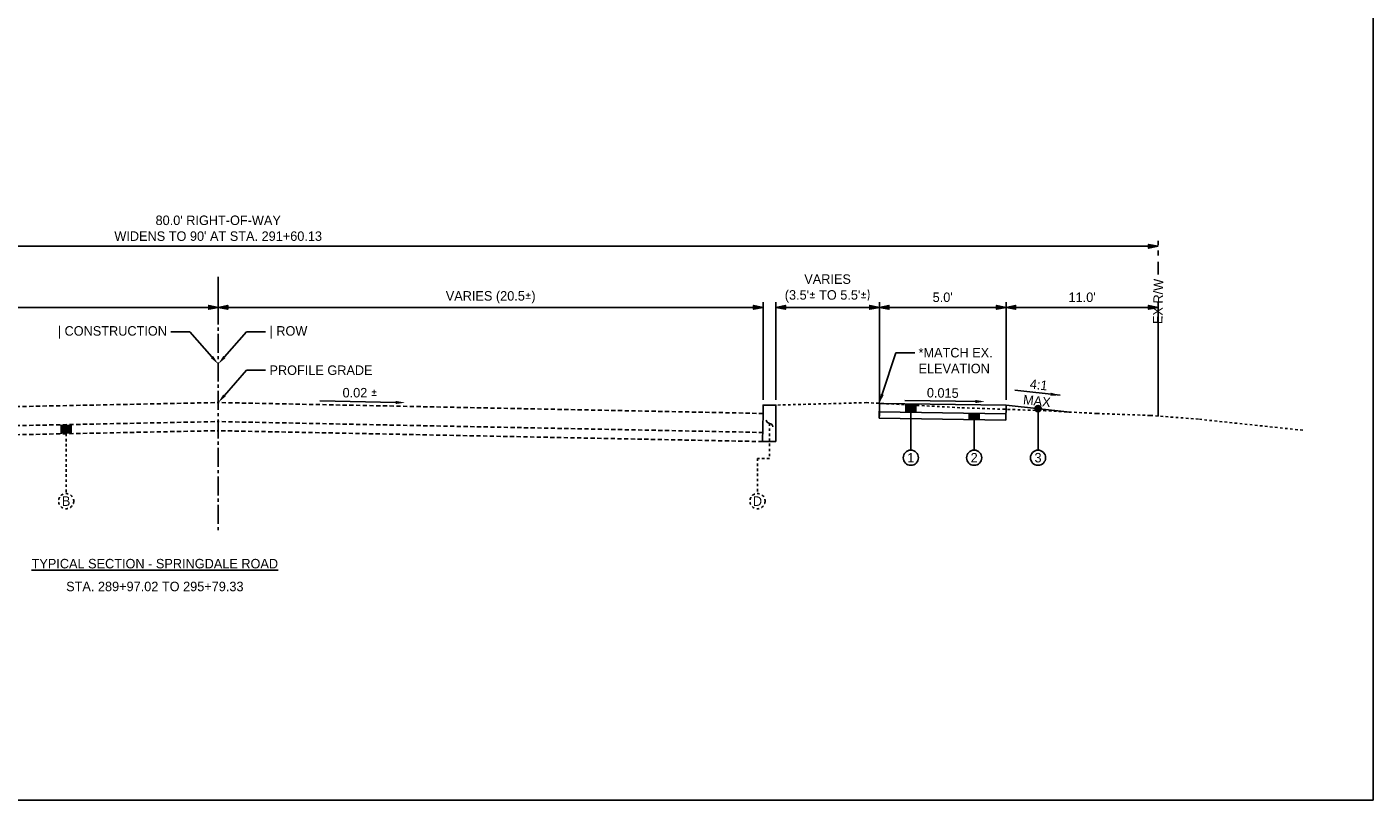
# Model space of a CAD drawing. Header units: feet. Extents: x 19045 to 19260, y 13883 to 14309.
# Tile 9 of 11: x 19083 to 19136, y 14247 to 14277. Entities that reach past the tile are written whole.
import ezdxf
from ezdxf import colors
from ezdxf.entities.mleader import LeaderData, LeaderLine
from ezdxf.math import Vec2, Vec3

# ---------------------------------------------------------------- set-up
doc = ezdxf.new("R2010")
doc.units = ezdxf.units.FT
doc.header["$MEASUREMENT"] = 0
for name, pattern in [('CENTER2', [1.125, 0.75, -0.125, 0.125, -0.125]), ('cl5', [25, 1.25, -1.25, 20, -1.25, 1.25]), ('DASHED', [0.75, 0.5, -0.25]), ('DASHED2', [0.375, 0.25, -0.125]), ('OhDOT_USTN2', [0.10999999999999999, 0.069, -0.04099999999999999]), ('OhDOT_USTN3', [0.22, 0.165, -0.055])]:
    doc.linetypes.add(name, pattern=pattern)
for name, color, linetype in [('PF_X_Ground_Line', 3, 'OhDOT_USTN2'), ('PV_P_EOP', 7, 'Continuous'), ('PV_P_Text', 10, 'Continuous'), ('PV_X_EOP', 7, 'OhDOT_USTN3'), ('RW_X_CL_5', 6, 'cl5'), ('RW_X_Right_of_Way', 7, 'ROWEX-COEC')]:
    doc.layers.add(name, color=color, linetype=linetype)
doc.styles.add('Slanted-Normal', font='font31.shx', dxfattribs={"height": 0.125})
doc.styles.add('Straight-Normal', font='font30.shx', dxfattribs={"height": 0.14})
doc.linetypes.add('ROWEX-COEC', pattern='A,0.75,-0.05,["Ex R/W",Straight-Normal,S=1,R=0,X=0,Y=-0.06],-0.7,0.75,-0.3,0.75,-0.3,0.75,-0.3,0.75,-0.3', length=5.699999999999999)
doc.dimstyles.new('Dec-1  Slanted', dxfattribs={"dimtxt": 0.125, "dimasz": 0.125, "dimexe": 0.07000000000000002, "dimexo": 0.07000000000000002, "dimgap": 0.07000000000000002, "dimtad": 1, "dimdec": 1, "dimzin": 3, "dimdsep": 46, "dimtxsty": 'Slanted-Normal', "dimblk": 'Dim1', "dimcen": 0, "dimclrd": 95, "dimclre": 95, "dimclrt": 7, "dimadec": 1, "dimazin": 3, "dimtfac": 1, "dimtdec": 1, "dimtix": 1, "dimtofl": 0, "dimtmove": 1, "dimatfit": 3, "dimldrblk": 'Dim1', "dimfxl": 1, "dimtolj": 1, "dimtzin": 0, "dimlwd": -1, "dimlwe": -1, "dimarcsym": 0})

# ---------------------------------------------------------------- blocks, each defined once
blk = doc.blocks.new('Dim1')
h = blk.add_hatch(color=4)
h.dxf.hatch_style = 1
h.paths.add_polyline_path([(0, 0), (-1.000000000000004, -0.1999999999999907), (-1.000000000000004, 0.1999999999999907)])
at = {"color": 4}
blk.add_lwpolyline([(0, 0), (-1.000000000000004, -0.1999999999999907), (-1.000000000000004, 0.1999999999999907), (0, 0)], dxfattribs=at)
blk = doc.blocks.new('*D892')
at = {"layer": 'Defpoints', "color": 0, "transparency": 16777216}
for p in [(19090.69199851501, 14267.53990618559), (19112.19199851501, 14266.26560834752), (19112.19199851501, 14262.40954148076)]:
    blk.add_point(p, dxfattribs=at)
at = {"layer": 'PV_P_Text', "color": 95, "linetype": 'Continuous', "transparency": 16777216}
for p, q in [((19090.69199851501, 14267.32990618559), (19090.69199851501, 14266.05560834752)), ((19091.06699851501, 14266.26560834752), (19111.81699851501, 14266.26560834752)), ((19112.19199851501, 14262.61954148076), (19112.19199851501, 14266.47560834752))]:
    blk.add_line(p, q, dxfattribs=at)
at = {"layer": 'PV_P_Text', "color": 95, "transparency": 16777216, "xscale": 0.375, "yscale": 0.375, "zscale": 0.375, "rotation": 180}
blk.add_blockref('Dim1', (19090.69199851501, 14266.26560834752), dxfattribs=at)
at = {"layer": 'PV_P_Text', "color": 95, "transparency": 16777216, "xscale": 0.375, "yscale": 0.375, "zscale": 0.375}
blk.add_blockref('Dim1', (19112.19199851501, 14266.26560834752), dxfattribs=at)
at = {"layer": 'PV_P_Text', "color": 7, "transparency": 16777216, "insert": (19101.44199851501, 14266.66310834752), "char_height": 0.375, "attachment_point": 5, "style": 'Slanted-Normal'}
blk.add_mtext('\\A1;VARIES (20.5{\\fISOCPEUR|b0|i0|c0|p34;%%P})', dxfattribs=at)
blk = doc.blocks.new('*D893')
at = {"layer": 'Defpoints', "color": 0, "transparency": 16777216}
for p in [(19069.19199851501, 14266.26560834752), (19090.69199851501, 14266.26560834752), (19069.19199851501, 14262.40954148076)]:
    blk.add_point(p, dxfattribs=at)
at = {"layer": 'PV_P_Text', "color": 95, "linetype": 'Continuous', "transparency": 16777216}
for p, q in [((19069.19199851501, 14262.61954148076), (19069.19199851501, 14266.47560834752)), ((19090.31699851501, 14266.26560834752), (19069.56699851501, 14266.26560834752))]:
    blk.add_line(p, q, dxfattribs=at)
at = {"layer": 'PV_P_Text', "color": 95, "transparency": 16777216, "xscale": 0.375, "yscale": 0.375, "zscale": 0.375, "rotation": 180}
blk.add_blockref('Dim1', (19069.19199851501, 14266.26560834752), dxfattribs=at)
at = {"layer": 'PV_P_Text', "color": 95, "transparency": 16777216, "xscale": 0.375, "yscale": 0.375, "zscale": 0.375}
blk.add_blockref('Dim1', (19090.69199851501, 14266.26560834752), dxfattribs=at)
at = {"layer": 'PV_P_Text', "color": 7, "transparency": 16777216, "insert": (19079.94199851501, 14266.66310834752), "char_height": 0.375, "attachment_point": 5, "style": 'Slanted-Normal'}
blk.add_mtext("\\A1;VARIES (20'{\\fISOCPEUR|b0|i0|c0|p34;%%P})", dxfattribs=at)
blk = doc.blocks.new('*D894')
at = {"layer": 'Defpoints', "color": 0, "transparency": 16777216}
for p in [(19116.77521510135, 14266.26560834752), (19112.69199851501, 14262.40954148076), (19116.77521510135, 14262.47908614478)]:
    blk.add_point(p, dxfattribs=at)
at = {"layer": 'PV_P_Text', "color": 95, "linetype": 'Continuous', "transparency": 16777216}
for p, q in [((19112.69199851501, 14262.61954148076), (19112.69199851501, 14266.47560834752)), ((19113.06699851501, 14266.26560834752), (19116.40021510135, 14266.26560834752)), ((19116.77521510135, 14262.68908614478), (19116.77521510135, 14266.47560834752))]:
    blk.add_line(p, q, dxfattribs=at)
at = {"layer": 'PV_P_Text', "color": 95, "transparency": 16777216, "xscale": 0.375, "yscale": 0.375, "zscale": 0.375, "rotation": 180}
blk.add_blockref('Dim1', (19112.69199851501, 14266.26560834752), dxfattribs=at)
at = {"layer": 'PV_P_Text', "color": 95, "transparency": 16777216, "xscale": 0.375, "yscale": 0.375, "zscale": 0.375}
blk.add_blockref('Dim1', (19116.77521510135, 14266.26560834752), dxfattribs=at)
at = {"layer": 'PV_P_Text', "color": 7, "transparency": 16777216, "insert": (19114.73360680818, 14267.01310834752), "char_height": 0.375, "attachment_point": 5, "style": 'Slanted-Normal'}
blk.add_mtext("\\A1;VARIES \\P(3.5'{\\fISOCPEUR|b0|i0|c0|p34;%%P} TO 5.5'{\\fISOCPEUR|b0|i0|c0|p34;%%P)}", dxfattribs=at)
blk = doc.blocks.new('*D897')
at = {"layer": 'Defpoints', "color": 0, "transparency": 16777216}
for p in [(19121.77521510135, 14266.26560834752), (19116.77521510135, 14262.47908614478), (19121.77521510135, 14262.40408614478)]:
    blk.add_point(p, dxfattribs=at)
at = {"layer": 'PV_P_Text', "color": 95, "linetype": 'Continuous', "transparency": 16777216}
for p, q in [((19116.77521510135, 14262.68908614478), (19116.77521510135, 14266.47560834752)), ((19117.15021510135, 14266.26560834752), (19121.40021510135, 14266.26560834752)), ((19121.77521510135, 14262.61408614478), (19121.77521510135, 14266.47560834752))]:
    blk.add_line(p, q, dxfattribs=at)
at = {"layer": 'PV_P_Text', "color": 95, "transparency": 16777216, "xscale": 0.375, "yscale": 0.375, "zscale": 0.375, "rotation": 180}
blk.add_blockref('Dim1', (19116.77521510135, 14266.26560834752), dxfattribs=at)
at = {"layer": 'PV_P_Text', "color": 95, "transparency": 16777216, "xscale": 0.375, "yscale": 0.375, "zscale": 0.375}
blk.add_blockref('Dim1', (19121.77521510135, 14266.26560834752), dxfattribs=at)
at = {"layer": 'PV_P_Text', "color": 7, "transparency": 16777216, "insert": (19119.27521510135, 14266.66310834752), "char_height": 0.375, "attachment_point": 5, "style": 'Slanted-Normal'}
blk.add_mtext("\\A1;5.0'", dxfattribs=at)
blk = doc.blocks.new('_Integral')
at = {"color": 0, "linetype": 'ByBlock', "lineweight": -2}
for centre, start, end in [((0.44488802, -0.09133463), 101.9999999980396, 167.9999999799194), ((-0.44488802, 0.09133463), 282.0000000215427, 348.0000000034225)]:
    blk.add_arc(centre, 0.45416667, start, end, dxfattribs=at)
blk = doc.blocks.new('*D898')
at = {"layer": 'Defpoints', "color": 0, "transparency": 16777216}
for p in [(19127.77521510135, 14266.26560834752), (19121.77521510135, 14262.40408614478), (19127.77521510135, 14261.97782578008)]:
    blk.add_point(p, dxfattribs=at)
at = {"layer": 'PV_P_Text', "color": 95, "linetype": 'Continuous', "transparency": 16777216}
for p, q in [((19121.77521510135, 14262.61408614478), (19121.77521510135, 14266.47560834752)), ((19122.15021510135, 14266.26560834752), (19127.40021510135, 14266.26560834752)), ((19127.77521510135, 14262.18782578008), (19127.77521510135, 14266.47560834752))]:
    blk.add_line(p, q, dxfattribs=at)
at = {"layer": 'PV_P_Text', "color": 95, "transparency": 16777216, "xscale": 0.375, "yscale": 0.375, "zscale": 0.375, "rotation": 180}
blk.add_blockref('Dim1', (19121.77521510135, 14266.26560834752), dxfattribs=at)
at = {"layer": 'PV_P_Text', "color": 95, "transparency": 16777216, "xscale": 0.375, "yscale": 0.375, "zscale": 0.375}
blk.add_blockref('Dim1', (19127.77521510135, 14266.26560834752), dxfattribs=at)
at = {"layer": 'PV_P_Text', "color": 7, "transparency": 16777216, "insert": (19124.77521510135, 14266.66310834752), "char_height": 0.375, "attachment_point": 5, "style": 'Slanted-Normal'}
blk.add_mtext("\\A1;11.0'", dxfattribs=at)
blk = doc.blocks.new('*D890')
at = {"layer": 'Defpoints', "color": 0, "transparency": 16777216}
for p in [(19049.61183086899, 14268.67728659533), (19049.61183086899, 14268.49444347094), (19127.77521510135, 14268.5118113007)]:
    blk.add_point(p, dxfattribs=at)
at = {"layer": 'PV_P_Text', "color": 95, "linetype": 'Continuous', "transparency": 16777216}
for p, q in [((19049.61183086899, 14268.70444347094), (19049.61183086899, 14268.88728659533)), ((19127.77521510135, 14268.7218113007), (19127.77521510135, 14268.88728659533)), ((19127.40021510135, 14268.67728659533), (19049.98683086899, 14268.67728659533))]:
    blk.add_line(p, q, dxfattribs=at)
at = {"layer": 'PV_P_Text', "color": 95, "transparency": 16777216, "xscale": 0.375, "yscale": 0.375, "zscale": 0.375, "rotation": 180}
blk.add_blockref('Dim1', (19049.61183086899, 14268.67728659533), dxfattribs=at)
at = {"layer": 'PV_P_Text', "color": 95, "transparency": 16777216, "xscale": 0.375, "yscale": 0.375, "zscale": 0.375}
blk.add_blockref('Dim1', (19127.77521510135, 14268.67728659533), dxfattribs=at)
at = {"layer": 'PV_P_Text', "color": 7, "transparency": 16777216, "insert": (19090.69199851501, 14269.38728659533), "char_height": 0.375, "width": 10.38927984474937, "attachment_point": 5, "style": 'Slanted-Normal'}
blk.add_mtext("\\A1;80.0' RIGHT-OF-WAY\\PWIDENS TO 90' AT STA. 291+60.13", dxfattribs=at)

msp = doc.modelspace()

# ---------------------------------------------------------------- hatches: boundary and pattern name
at = {"layer": 'PV_P_Text'}
h = msp.add_hatch(color=256, dxfattribs=at)
h.dxf.hatch_style = 1
h.paths.add_polyline_path([(19118.216471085, 14262.45746730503), (19117.816471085, 14262.46346730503), (19117.816471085, 14262.13042984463), (19118.216471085, 14262.12442984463)])
h = msp.add_hatch(color=256, dxfattribs=at)
h.dxf.hatch_style = 1
edge = h.paths.add_edge_path()
edge.add_arc((19123.03567259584, 14262.26948632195), 0.125, 0, 360)
h = msp.add_hatch(color=256, dxfattribs=at)
h.dxf.hatch_style = 1
h.paths.add_polyline_path([(19120.716471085, 14262.08692984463), (19120.316471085, 14262.09292984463), (19120.316471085, 14261.84290172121), (19120.716471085, 14261.83690172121)])
h = msp.add_hatch(color=256, dxfattribs=at)
h.dxf.hatch_style = 1
h.paths.add_polyline_path([(19084.49199851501, 14261.63539149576), (19084.89199851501, 14261.64339149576), (19084.89199851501, 14261.2834073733), (19084.49199851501, 14261.27559677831)])

# ---------------------------------------------------------------- linework, layer by layer
at = {"layer": 'PF_X_Ground_Line'}
msp.add_lwpolyline([(19133.47856783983, 14261.41785970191), (19129.3648218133, 14261.85442963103), (19127.46001038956, 14262.00229412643), (19125.35916841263, 14262.07667007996), (19123.3341502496, 14262.1875685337), (19119.94918714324, 14262.30783074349), (19116.27092321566, 14262.50629580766), (19112.69199851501, 14262.40954148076)], dxfattribs=at)
at = {"layer": 'PV_P_EOP', "linetype": 'DASHED'}
msp.add_lwpolyline([(19127.77521510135, 14267.5634343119), (19127.77521510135, 14268.50602202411)], dxfattribs=at)
at = {"layer": 'PV_P_EOP', "linetype": 'Continuous'}
for points in [[(19116.77521510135, 14261.97782578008), (19116.77521510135, 14265.26956674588)], [(19127.77521510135, 14261.97782578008), (19127.77521510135, 14265.26956674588)]]:
    msp.add_lwpolyline(points, dxfattribs=at)
at = {"layer": 'PV_P_Text', "linetype": 'ByBlock', "lineweight": -2}
for p, q in [((19122.11448428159, 14262.99313681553), (19123.90355849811, 14262.79737143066)), ((19097.69602602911, 14262.51378661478), (19094.69556796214, 14262.57379577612)), ((19117.77485483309, 14262.59395970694), (19120.77557536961, 14262.5489488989))]:
    msp.add_line(p, q, dxfattribs=at)
at = {"layer": 'PV_P_Text', "linetype": 'CENTER2'}
msp.add_lwpolyline([(19090.69199851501, 14267.46954148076), (19090.69199851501, 14257.46954148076)], dxfattribs=at)
at = {"layer": 'PV_P_Text'}
for points in [[(19116.77521510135, 14262.47908614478), (19116.766471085, 14261.89615172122)], [(19121.77521510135, 14262.40408614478), (19116.77521510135, 14262.47908614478)], [(19117.816471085, 14262.46346730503), (19117.816471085, 14262.13042984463)], [(19118.216471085, 14262.45746730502), (19118.216471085, 14262.12442984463)], [(19121.77521510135, 14262.40408614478), (19121.76647108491, 14261.82115172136)], [(19124.29613009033, 14262.13488649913), (19121.77521510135, 14262.40408614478)], [(19121.766471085, 14261.82115172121), (19116.766471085, 14261.89615172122)], [(19121.77022066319, 14262.07112360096), (19116.77022066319, 14262.14612360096)], [(19118.016471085, 14262.12742984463), (19118.016471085, 14260.63302265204)], [(19120.316471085, 14262.09292984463), (19120.316471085, 14261.84290172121)], [(19120.716471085, 14262.08692984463), (19120.716471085, 14261.83690172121)], [(19123.03567259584, 14262.26948632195), (19123.03567259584, 14260.63302265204)], [(19084.49199851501, 14261.63539149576), (19084.49199851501, 14261.27559677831)], [(19084.89199851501, 14261.64339149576), (19084.89199851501, 14261.28359677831)], [(19120.516471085, 14261.83990172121), (19120.516471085, 14260.63302265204)]]:
    msp.add_lwpolyline(points, dxfattribs=at)
at = {"layer": 'PV_P_Text', "linetype": 'DASHED2', "ltscale": 0.333}
for points in [[(19112.44248393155, 14261.68875642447), (19112.44248393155, 14260.30450243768), (19111.96760847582, 14260.30450243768), (19111.96760847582, 14258.9202484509)], [(19084.69199662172, 14261.27959674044), (19084.69199851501, 14258.9202484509)]]:
    msp.add_lwpolyline(points, dxfattribs=at)
at = {"layer": 'PV_P_Text'}
for centre, radius in [((19123.03567259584, 14262.26948632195), 0.125), ((19118.016471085, 14260.33302265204), 0.3), ((19120.516471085, 14260.33302265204), 0.3), ((19123.03567259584, 14260.33302265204), 0.3)]:
    msp.add_circle(centre, radius, dxfattribs=at)
at = {"layer": 'PV_P_Text', "linetype": 'DASHED2', "ltscale": 0.333}
for centre in [(19084.69199851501, 14258.6202484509), (19111.96760847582, 14258.6202484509)]:
    msp.add_circle(centre, 0.3, dxfattribs=at)
at = {"layer": 'PV_P_Text'}
for points in [[(19097.69727577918, 14262.57627411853), (19098.07095105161, 14262.50628811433), (19097.69477627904, 14262.45129911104)], [(19120.56153397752, 14262.48965248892), (19120.93742919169, 14262.54652109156), (19120.56340876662, 14262.61463842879)], [(19123.52398519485, 14262.77603232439), (19123.90355849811, 14262.79737143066), (19123.53758187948, 14262.9002906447)]]:
    msp.add_solid(points, dxfattribs=at)
at = {"layer": 'PV_X_EOP'}
for points in [[(19069.19199851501, 14262.07954148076), (19090.69199851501, 14262.50954148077)], [(19112.19199851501, 14262.07954148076), (19090.69199851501, 14262.50954148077)], [(19069.19199851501, 14261.32939149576), (19090.69199851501, 14261.75939149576)], [(19069.19199851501, 14260.9695967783), (19090.69199851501, 14261.39959677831)], [(19112.19199851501, 14261.32939149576), (19090.69199851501, 14261.75939149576)], [(19112.16980849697, 14260.97004057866), (19090.69199851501, 14261.39959677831)]]:
    msp.add_lwpolyline(points, dxfattribs=at)
at = {"layer": 'RW_X_CL_5', "linetype": 'ByBlock'}
msp.add_lwpolyline([(19045.12957351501, 14309.07339026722), (19045.12957351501, 14246.82339026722), (19136.25442351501, 14246.82339026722), (19136.25442351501, 14309.07339026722)], close=True, dxfattribs=at)
at = {"layer": 'RW_X_Right_of_Way'}
for points in [[(19112.19199851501, 14262.07954148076), (19112.19199851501, 14262.40954148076), (19112.69199851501, 14262.40954148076), (19112.69199851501, 14260.97004057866)], [(19112.19199851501, 14262.07954148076), (19112.16980849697, 14260.97004057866)], [(19112.16980849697, 14260.97004057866), (19112.69199851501, 14260.97004057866)]]:
    msp.add_lwpolyline(points, dxfattribs=at)

# ---------------------------------------------------------------- block references
at = {"layer": 'PV_P_Text', "xscale": 0.375, "yscale": 0.375, "zscale": 0.375, "rotation": 90}
msp.add_blockref('_Integral', (19112.44248393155, 14261.68875642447), dxfattribs=at)

# ---------------------------------------------------------------- texts
at = {"insert": (19088.19199851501, 14256.1506391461), "char_height": 0.375, "width": 29.24883758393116, "attachment_point": 5, "style": 'Slanted-Normal'}
msp.add_mtext('{\\LTYPICAL SECTION - SPRINGDALE ROAD}', dxfattribs=at)
at = {"layer": 'PV_P_Text', "style": 'Slanted-Normal'}
for s, rotation, p in [('0.015', 359.1406277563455, (19118.64802504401, 14262.71307158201)), ('4:1', 353.7553832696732, (19122.69670237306, 14263.06241252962)), ('MAX', 353.7553832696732, (19122.43189072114, 14262.44818340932))]:
    msp.add_text(s, height=0.375, rotation=rotation, dxfattribs=at).set_placement(p)
at = {"layer": 'PV_P_Text', "insert": (19127.77521510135, 14266.49935953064), "char_height": 0.375, "width": 2.183765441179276, "attachment_point": 5, "rotation": 88.8542371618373, "style": 'Slanted-Normal'}
msp.add_mtext('EX R/W', dxfattribs=at)
at = {"layer": 'PV_P_Text', "char_height": 0.375, "width": 29.24883758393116, "attachment_point": 5, "style": 'Slanted-Normal'}
for s, insert in [('0.02 {\\fISOCPEUR|b0|i0|c0|p34;%%P}', (19096.28344833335, 14262.89644533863)), ('STA. 289+97.02 TO 295+79.33', (19088.19199851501, 14255.25013191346))]:
    msp.add_mtext(s, dxfattribs=dict(at, insert=insert))
at = {"layer": 'PV_P_Text', "char_height": 0.375, "attachment_point": 5, "style": 'Slanted-Normal'}
for s, insert in [('1', (19118.016471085, 14260.33302265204)), ('2', (19120.516471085, 14260.33302265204)), ('3', (19123.03567259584, 14260.33302265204)), ('B', (19084.69199851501, 14258.6202484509)), ('D', (19111.96760847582, 14258.6202484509))]:
    msp.add_mtext_dynamic_manual_height_columns(s, width=2.462342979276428, gutter_width=0.625, heights=[0], dxfattribs=dict(at, insert=insert))

# ---------------------------------------------------------------- dimensions: what is measured, and where the dimension line sits
at = {"layer": 'PV_P_Text'}
for base, p1, p2, text, picture, middle in [((19049.61183086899, 14268.67728659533), (19127.77521510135, 14268.5118113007), (19049.61183086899, 14268.49444347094), "80.0' RIGHT-OF-WAY\\PWIDENS TO 90' AT STA. 291+60.13", '*D890', (19090.69199851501, 14268.67728659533)), ((19116.77521510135, 14266.26560834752), (19112.69199851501, 14262.40954148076), (19116.77521510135, 14262.47908614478), "VARIES \\P(3.5'{\\fISOCPEUR|b0|i0|c0|p34;%%P} TO 5.5'{\\fISOCPEUR|b0|i0|c0|p34;%%P)}", '*D894', (19114.73360680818, 14266.26560834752)), ((19127.77521510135, 14266.26560834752), (19121.77521510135, 14262.40408614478), (19127.77521510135, 14261.97782578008), "11.0'", '*D898', (19124.77521510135, 14266.26560834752))]:
    dim = msp.add_linear_dim(base=base, p1=p1, p2=p2, text=text, dimstyle='Dec-1  Slanted', override={"dimpost": "'"}, dxfattribs=at)
    dim.commit()
    dim.dimension.update_dxf_attribs({"geometry": picture, "text_midpoint": middle, "dimtype": 160})
for base, p1, p2, text, picture, middle in [((19069.19199851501, 14266.26560834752), (19090.69199851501, 14266.26560834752), (19069.19199851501, 14262.40954148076), "VARIES (20'{\\fISOCPEUR|b0|i0|c0|p34;%%P})", '*D893', (19079.94199851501, 14266.66310834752)), ((19112.19199851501, 14266.26560834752), (19090.69199851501, 14267.53990618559), (19112.19199851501, 14262.40954148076), 'VARIES (20.5{\\fISOCPEUR|b0|i0|c0|p34;%%P})', '*D892', (19101.44199851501, 14266.66310834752)), ((19121.77521510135, 14266.26560834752), (19116.77521510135, 14262.47908614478), (19121.77521510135, 14262.40408614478), "5.0'", '*D897', (19119.27521510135, 14266.66310834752))]:
    dim = msp.add_linear_dim(base=base, p1=p1, p2=p2, text=text, dimstyle='Dec-1  Slanted', override={"dimpost": "'"}, dxfattribs=at)
    dim.commit()
    dim.dimension.update_dxf_attribs({"geometry": picture, "text_midpoint": middle})

# ---------------------------------------------------------------- leaders
at = {"layer": 'RW_X_Right_of_Way'}
ml = msp.add_multileader_mtext('Standard', dxfattribs=at)
ml.set_content('| CONSTRUCTION ', color=256, style='Slanted-Normal')
ml.set_leader_properties()
ml.build(insert=Vec2(0, 0))
ml.multileader.update_dxf_attribs({"dogleg_length": 0.25, "arrow_head_size": 0.375, "scale": 3})
ctx = ml.context
ctx.base_point, ctx.scale, ctx.char_height, ctx.arrow_head_size, ctx.landing_gap_size, ctx.plane_origin = Vec3(19083.76071727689, 14265.30604905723), 3, 0.375, 0.375, 0.15, Vec3(19087.00339623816, 14264.00206708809)
ctx.text_align_type = 2
notes = []
notes.append((ctx, [(1, (1, 1, 0), (19089.56964584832, 14265.30604905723), (-1, 0), 0.75, [(0, [(19090.69199851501, 14264.02833109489)], 0, [])])]))
ctx.mtext.insert, ctx.mtext.alignment, ctx.mtext.flow_direction = Vec3(19088.66964584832, 14265.52479905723), 3, 5
ml = msp.add_multileader_mtext('Standard', dxfattribs=at)
ml.set_content('| ROW ', color=256, style='Slanted-Normal')
ml.set_leader_properties()
ml.build(insert=Vec2(0, 0))
ml.multileader.update_dxf_attribs({"dogleg_length": 0.25, "arrow_head_size": 0.375, "scale": 3})
ctx = ml.context
ctx.base_point, ctx.scale, ctx.char_height, ctx.arrow_head_size, ctx.landing_gap_size, ctx.plane_origin = Vec3(19092.5643511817, 14265.30604905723), 3, 0.375, 0.375, 0.15, Vec3(19090.74810157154, 14264.00206708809)
notes.append((ctx, [(0, (1, 1, 0), (19091.8143511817, 14265.30604905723), (1, 0), 0.75, [(0, [(19090.69199851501, 14264.02833109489)], 0, [])])]))
ctx.mtext.insert, ctx.mtext.flow_direction = Vec3(19092.7143511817, 14265.52479905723), 5
ml = msp.add_multileader_mtext('Standard', dxfattribs=at)
ml.set_content('*MATCH EX. \\PELEVATION', color=256, style='Slanted-Normal')
ml.set_leader_properties()
ml.build(insert=Vec2(0, 0))
ml.multileader.update_dxf_attribs({"dogleg_length": 0.25, "arrow_head_size": 0.375, "scale": 3})
ctx = ml.context
ctx.base_point, ctx.scale, ctx.char_height, ctx.arrow_head_size, ctx.landing_gap_size, ctx.plane_origin = Vec3(19118.1717891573, 14264.47857196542), 3, 0.375, 0.375, 0.15, Vec3(19116.83131815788, 14262.45282213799)
notes.append((ctx, [(0, (1, 1, 0), (19117.4217891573, 14264.47857196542), (1, 0), 0.75, [(0, [(19116.77521510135, 14262.47908614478)], 0, [])])]))
ctx.mtext.insert, ctx.mtext.flow_direction = Vec3(19118.3217891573, 14264.66607196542), 5
ml = msp.add_multileader_mtext('Standard', dxfattribs=at)
ml.set_content('PROFILE GRADE ', color=256, style='Slanted-Normal')
ml.set_leader_properties()
ml.build(insert=Vec2(0, 0))
ml.multileader.update_dxf_attribs({"dogleg_length": 0.25, "arrow_head_size": 0.375, "scale": 3})
ctx = ml.context
ctx.base_point, ctx.scale, ctx.char_height, ctx.arrow_head_size, ctx.landing_gap_size, ctx.plane_origin = Vec3(19092.5643511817, 14263.7872594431), 3, 0.375, 0.375, 0.15, Vec3(19090.74810157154, 14262.48327747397)
notes.append((ctx, [(0, (1, 1, 0), (19091.8143511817, 14263.7872594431), (1, 0), 0.75, [(0, [(19090.69199851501, 14262.50954148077)], 0, [])])]))
ctx.mtext.insert, ctx.mtext.flow_direction = Vec3(19092.7143511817, 14263.9747594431), 5
for ctx, leaders in notes:
    for number, flags, end, landing, length, lines in leaders:
        leader = LeaderData()
        leader.index, (leader.has_last_leader_line, leader.has_dogleg_vector, leader.attachment_direction) = number, flags
        leader.last_leader_point, leader.dogleg_vector, leader.dogleg_length = Vec3(end), Vec3(landing), length
        for number, points, colour, breaks in lines:
            line = LeaderLine()
            line.index, line.vertices, line.color, line.breaks = number, Vec3.list(points), colors.encode_raw_color(colour), breaks
            leader.lines.append(line)
        ctx.leaders.append(leader)

doc.saveas('drawing.dxf')
